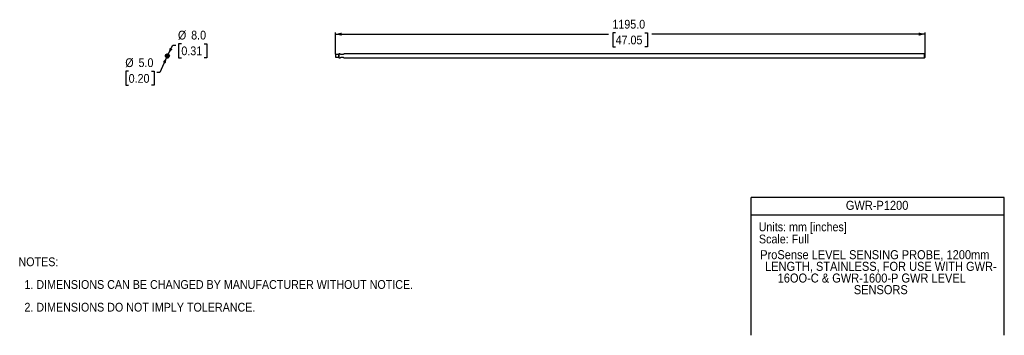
# Model space of a CAD drawing. Header units: millimetres. Extents: x 37 to 2032, y 0 to 639.
import ezdxf
from ezdxf.enums import TextEntityAlignment as Align

# ---------------------------------------------------------------- set-up
doc = ezdxf.new("R2010")
doc.units = ezdxf.units.MM
for name, pattern in [('SLD-Center', [111.76, 50.8, -20.32, 20.32, -20.32]), ('SLD-Dashed', [45.72, 30.48, -15.24]), ('SLD-Solid', [0])]:
    doc.linetypes.add(name, pattern=pattern)
doc.layers.add('CENTER', color=40, linetype='SLD-Center')
doc.layers.add('HIDDEN', color=102, linetype='SLD-Dashed')
doc.layers.add('DIMENSIONS', color=140, linetype='SLD-Solid', lineweight=25)
doc.layers.add('TEXT', color=140, linetype='SLD-Solid', lineweight=25)
doc.layers.add('SLD-DEFPOINTS', color=7, linetype='Continuous', plot=False)
doc.layers.get('SLD-DEFPOINTS').off()
doc.styles.add('SLDTEXTSTYLE0', font='GOTHIC.TTF', dxfattribs={"width": 0.913})
doc.dimstyles.new('SLDDIMSTYLE0', dxfattribs={"dimtxt": 17.78, "dimasz": 12.7, "dimexe": 0, "dimexo": 0.0625, "dimgap": 4.445, "dimtad": 0, "dimtih": 1, "dimtoh": 1, "dimdec": 1, "dimrnd": 1e-09, "dimzin": 4, "dimdsep": 46, "dimtxsty": 'SLDTEXTSTYLE0', "dimsah": 1, "dimcen": 0, "dimadec": 0, "dimazin": 1, "dimtfac": 1, "dimtdec": 1, "dimtofl": 0, "dimtmove": 0, "dimatfit": 3, "dimfxl": 0, "dimfrac": 2, "dimtolj": 1, "dimtzin": 12, "dimarcsym": 0})
doc.dimstyles.new('SLDDIMSTYLE1', dxfattribs={"dimtxt": 17.78, "dimasz": 12.7, "dimexe": 0, "dimexo": 0.0625, "dimgap": 4.445, "dimtad": 0, "dimtih": 1, "dimtoh": 1, "dimdec": 1, "dimrnd": 1e-09, "dimzin": 4, "dimdsep": 46, "dimtxsty": 'SLDTEXTSTYLE0', "dimsah": 1, "dimcen": 0.09, "dimadec": 0, "dimazin": 1, "dimtfac": 1, "dimtdec": 1, "dimtofl": 0, "dimtmove": 0, "dimatfit": 3, "dimfxl": 0, "dimfrac": 2, "dimtolj": 1, "dimtzin": 12, "dimarcsym": 0})

# ---------------------------------------------------------------- blocks, each defined once
blk = doc.blocks.new('Block1')
at = {"color": 140, "linetype": 'SLD-Solid', "lineweight": 18}
blk.add_line((2032, 0), (1519.4, 0), dxfattribs=at)
at = {"layer": 'TEXT'}
for p, q in [((2032, 279.4), (1519.4, 279.4)), ((1519.4, 0), (1519.4, 279.4)), ((2032, 0), (2032, 279.4)), ((1519.4, 243.8), (2032, 243.8))]:
    blk.add_line(p, q, dxfattribs=at)
at = {"layer": 'TEXT', "char_height": 17.78, "attachment_point": 1, "style": 'SLDTEXTSTYLE0'}
for s, insert in [('Units: mm [inches]', (1534.3, 228.6)), ('Scale: Full', (1534.8, 204))]:
    blk.add_mtext(s, dxfattribs=dict(at, insert=insert))
at = {"layer": 'TEXT', "color": 140, "style": 'SLDTEXTSTYLE0', "width": 0.913}
for tag, p in [('AUTOATTR1', (1710.9, 248.7)), ('AUTOATTR0_0', (1537.4, 148.7)), ('AUTOATTR0_1', (1547.3, 125.1)), ('AUTOATTR0_2', (1572.8, 101.4)), ('AUTOATTR0_3', (1727.1, 77.8))]:
    blk.add_attdef(tag, text='', height=18.3, dxfattribs=at).set_placement(p, align=Align.BOTTOM_LEFT)
blk = doc.blocks.new('SW_NOTE_0')
at = {"layer": 'TEXT', "color": 0, "char_height": 17.78, "attachment_point": 1, "style": 'SLDTEXTSTYLE0'}
for s, insert in [('NOTES:', (0, 22.7)), ('  1. DIMENSIONS CAN BE CHANGED BY MANUFACTURER WITHOUT NOTICE.', (0, -23.3)), ('  2. DIMENSIONS DO NOT IMPLY TOLERANCE.', (0, -69.3))]:
    blk.add_mtext(s, dxfattribs=dict(at, insert=insert))
blk = doc.blocks.new('_D')
at = {"layer": 'DIMENSIONS'}
for p, q in [((338, 569.8), (347.3, 588.1)), ((347.3, 588.1), (353.6, 588.1)), ((364.5, 590.7), (359, 590.7)), ((359, 590.7), (359, 562.5)), ((410.4, 590.7), (415.9, 590.7)), ((415.9, 590.7), (415.9, 562.5)), ((359, 562.5), (364.5, 562.5)), ((415.9, 562.5), (410.4, 562.5))]:
    blk.add_line(p, q, dxfattribs=at)
blk.add_solid([(338, 569.8), (346.5, 579.7), (340.9, 582.5)], dxfattribs=at)
at = {"layer": 'DIMENSIONS', "char_height": 17.78, "attachment_point": 1, "style": 'SLDTEXTSTYLE0'}
for s, insert in [('%%c', (357.6, 617.1)), ('8.0', (384.4, 617.1)), ('0.31', (364.5, 585.2))]:
    blk.add_mtext(s, dxfattribs=dict(at, insert=insert))
blk = doc.blocks.new('_D_1')
at = {"layer": 'DIMENSIONS'}
for p, q in [((335.1, 563.9), (320.9, 532.3)), ((257.7, 534.9), (252.3, 534.9)), ((252.3, 534.9), (252.3, 506.7)), ((303.7, 534.9), (309.1, 534.9)), ((309.1, 534.9), (309.1, 506.7)), ((320.9, 532.3), (314.5, 532.3)), ((252.3, 506.7), (257.7, 506.7)), ((309.1, 506.7), (303.7, 506.7))]:
    blk.add_line(p, q, dxfattribs=at)
blk.add_solid([(335.1, 563.9), (327, 553.7), (332.8, 551)], dxfattribs=at)
at = {"layer": 'DIMENSIONS', "char_height": 17.78, "attachment_point": 1, "style": 'SLDTEXTSTYLE0'}
for s, insert in [('%%c', (250.9, 561.3)), ('5.0', (277.7, 561.3)), ('0.20', (257.7, 529.4))]:
    blk.add_mtext(s, dxfattribs=dict(at, insert=insert))
blk = doc.blocks.new('SW_CENTERMARKSYMBOL_0')
at = {"layer": 'CENTER', "color": 0}
for p, q in [((-2.54, 0), (-5.04, 0)), ((0, 0), (-2.54, 0)), ((0, 2.54), (0, 5.04)), ((0, 0), (0, 2.54)), ((0, 0), (0, -2.54)), ((0, 0), (2.54, 0)), ((2.54, 0), (5.04, 0)), ((0, -2.54), (0, -5.04))]:
    blk.add_line(p, q, dxfattribs=at)
blk = doc.blocks.new('_D_2')
at = {"layer": 'DIMENSIONS'}
for p, q in [((676.5, 569.5), (676.5, 613.4)), ((676.5, 610.2), (1230, 610.2)), ((1244.4, 612.8), (1239, 612.8)), ((1239, 612.8), (1239, 584.6)), ((1303.6, 612.8), (1309, 612.8)), ((1309, 612.8), (1309, 584.6)), ((1871.5, 610.2), (1318, 610.2)), ((1871.5, 570.5), (1871.5, 613.4)), ((1239, 584.6), (1244.4, 584.6)), ((1309, 584.6), (1303.6, 584.6))]:
    blk.add_line(p, q, dxfattribs=at)
for points in [[(676.5, 610.2), (689.2, 607), (689.2, 613.4)], [(1871.5, 610.2), (1858.8, 613.4), (1858.8, 607)]]:
    blk.add_solid(points, dxfattribs=at)
at = {"layer": 'DIMENSIONS', "char_height": 17.78, "attachment_point": 1, "style": 'SLDTEXTSTYLE0'}
for s, insert in [('1195.0', (1237.9, 639.2)), ('47.05', (1244.4, 607.3))]:
    blk.add_mtext(s, dxfattribs=dict(at, insert=insert))

msp = doc.modelspace()

# ---------------------------------------------------------------- linework, layer by layer
for p, q in [((676.94, 568.71), (676.49, 568.26)), ((676.49, 568.26), (676.49, 564.16)), ((676.49, 564.16), (676.94, 563.71)), ((683.04, 568.71), (676.94, 568.71)), ((676.94, 568.71), (676.94, 563.71)), ((676.94, 563.71), (683.04, 563.71)), ((683.49, 568.26), (683.04, 568.71)), ((683.04, 568.71), (683.04, 563.71)), ((683.04, 563.71), (683.49, 564.16)), ((685.78, 570.21), (683.49, 570.21)), ((683.49, 570.21), (683.49, 562.21)), ((683.49, 562.21), (685.78, 562.21)), ((692.49, 569.21), (687.49, 569.21)), ((687.49, 563.21), (692.49, 563.21)), ((1870.49, 570.21), (694.21, 570.21)), ((694.21, 562.21), (1870.49, 562.21)), ((1871.49, 569.21), (1870.49, 570.21)), ((1870.49, 562.21), (1870.49, 570.21)), ((1870.49, 562.21), (1871.49, 563.21)), ((1871.49, 563.21), (1871.49, 569.21))]:
    msp.add_line(p, q)
for radius in [4, 2.5, 2.05]:
    msp.add_circle((336.16, 566.21), radius)
for points, knots in [([(687.49, 569.21), (687.33, 569.22), (687.02, 569.24), (686.6, 569.41), (686.22, 569.65), (685.91, 569.96), (685.77, 570.19), (685.78, 570.18), (685.78, 570.18)], [0, 0, 0, 0, 0.1273031, 0.2543471, 0.3841158, 0.5766308, 0.8401572, 1, 1, 1, 1]), ([(685.78, 562.24), (685.77, 562.23), (685.76, 562.2), (685.89, 562.43), (686.21, 562.77), (686.62, 563.03), (687.07, 563.19), (687.37, 563.2), (687.49, 563.21)], [0, 0, 0, 0, 0.1106144, 0.4204455, 0.6061422, 0.7550502, 0.9048976, 1, 1, 1, 1]), ([(694.21, 570.18), (694.21, 570.19), (694.23, 570.22), (694.1, 569.99), (693.77, 569.65), (693.36, 569.39), (692.92, 569.23), (692.61, 569.22), (692.49, 569.21)], [0, 0, 0, 0, 0.1106144, 0.4204455, 0.6061422, 0.7550502, 0.9048976, 1, 1, 1, 1]), ([(692.49, 563.21), (692.65, 563.2), (692.97, 563.18), (693.39, 563.01), (693.77, 562.77), (694.07, 562.46), (694.21, 562.23), (694.21, 562.24), (694.21, 562.24)], [0, 0, 0, 0, 0.1273031, 0.2543471, 0.3841158, 0.5766308, 0.8401572, 1, 1, 1, 1])]:
    msp.add_open_spline(points, degree=3, knots=knots)
at = {"layer": 'HIDDEN'}
for p, q in [((333.52, 569.21), (338.81, 569.21)), ((338.81, 563.21), (333.52, 563.21))]:
    msp.add_line(p, q, dxfattribs=at)
msp.add_circle((336.16, 566.21), 3, dxfattribs=at)

# ---------------------------------------------------------------- block references
at = {"layer": 'CENTER'}
msp.add_blockref('SW_CENTERMARKSYMBOL_0', (336.16, 566.21), dxfattribs=at)
at = {"layer": 'SLD-DEFPOINTS'}
msp.add_blockref('Block1', (0, 0), dxfattribs=at).add_auto_attribs({'AUTOATTR0_0': 'ProSense LEVEL SENSING PROBE, 1200mm ', 'AUTOATTR0_1': 'LENGTH, STAINLESS, FOR USE WITH GWR-', 'AUTOATTR0_2': '16OO-C & GWR-1600-P GWR LEVEL ', 'AUTOATTR0_3': 'SENSORS', 'AUTOATTR1': 'GWR-P1200'})
at = {"layer": 'TEXT'}
msp.add_blockref('SW_NOTE_0', (34.47, 135.15), dxfattribs=at)

# ---------------------------------------------------------------- dimensions: what is measured, and where the dimension line sits
at = {"layer": 'DIMENSIONS'}
dim = msp.add_linear_dim(base=(1871.49, 610.21), p1=(676.49, 568.26), p2=(1871.49, 569.21), dimstyle='SLDDIMSTYLE1', dxfattribs=at)
dim.commit()
dim.dimension.update_dxf_attribs({"geometry": '_D_2', "text_midpoint": (1273.99, 610.21), "dimtype": 160})
for p1, p2, picture, middle in [((334.36, 562.64), (337.97, 569.78), '_D', (387.45, 588.13)), ((337.19, 568.49), (335.14, 563.93), '_D_1', (280.72, 532.32))]:
    dim = msp.add_diameter_dim_2p(p1=p1, p2=p2, dimstyle='SLDDIMSTYLE0', dxfattribs=at)
    dim.commit()
    dim.dimension.update_dxf_attribs({"geometry": picture, "text_midpoint": middle, "dimtype": 163})

doc.saveas('drawing.dxf')
